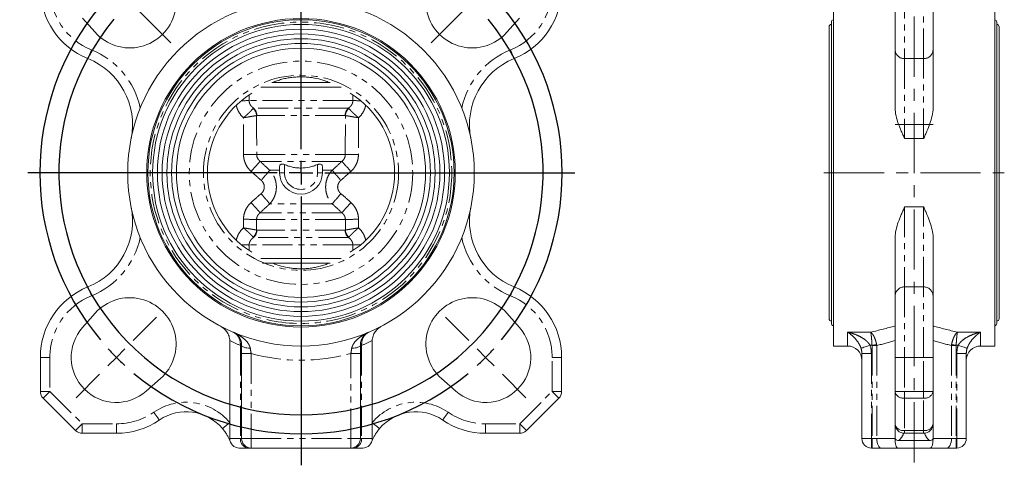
# Model space of a CAD drawing. Header units: millimetres. Extents: x -68 to 153, y 78 to 418.
# Tile 2 of 32: x -68 to 139, y 192 to 286. Entities that reach past the tile are written whole.
import ezdxf

# ---------------------------------------------------------------- set-up
doc = ezdxf.new("R2010")
doc.units = ezdxf.units.MM
doc.linetypes.add('CENTERX2', pattern=[20.32, 12.7, -2.54, 2.54, -2.54])
doc.linetypes.add('PHANTOM', pattern=[12.7, 6.35, -1.27, 1.27, -1.27, 1.27, -1.27])
doc.layers.add('FOND_DE_PLAN', color=7, linetype='Continuous')

# ---------------------------------------------------------------- blocks, each defined once
blk = doc.blocks.new('SW_CENTERMARKSYMBOL_2')
at = {"layer": 'FOND_DE_PLAN', "color": 0}
for p, q in [((38.89, -33.89), (38.89, 97.88)), ((-3.54, 3.54), (-8.49, 8.49)), ((81.32, 3.54), (86.27, 8.49)), ((-0.71, 0.71), (-5.83, 5.83)), ((78.49, 0.71), (83.62, 5.83)), ((0, 0), (-1.77, 1.77)), ((0, 0), (1.77, -1.77)), ((77.78, 0), (76.01, -1.77)), ((77.78, 0), (79.55, 1.77)), ((2.83, -2.83), (1.06, -1.06)), ((74.95, -2.83), (76.72, -1.06)), ((2.83, -2.83), (4.6, -4.6)), ((3.54, -3.54), (8.49, -8.49)), ((74.25, -3.54), (69.3, -8.49)), ((74.95, -2.83), (73.19, -4.6)), ((6.36, -6.36), (11.49, -11.49)), ((71.42, -6.36), (66.29, -11.49)), ((38.89, -38.89), (38.89, -36.39)), ((33.89, -38.89), (-18.66, -38.89)), ((38.89, -38.89), (36.39, -38.89)), ((38.89, -38.89), (38.89, -41.39)), ((38.89, -38.89), (41.39, -38.89)), ((43.89, -38.89), (96.59, -38.89)), ((38.89, -43.89), (38.89, -100.52)), ((3.54, -74.25), (8.49, -69.3)), ((74.25, -74.25), (69.3, -69.3)), ((0, -77.78), (1.77, -76.01)), ((77.78, -77.78), (76.01, -76.01)), ((0, -77.78), (-1.77, -79.55)), ((77.78, -77.78), (79.55, -79.55)), ((-3.54, -81.32), (-8.49, -86.27)), ((81.32, -81.32), (86.27, -86.27))]:
    blk.add_line(p, q, dxfattribs=at)
for radius, start, end in [(55, 50.2087, 129.7913), (51, 50.6172, 129.3828), (55, 132.3956, 135), (55, 45, 47.6044), (55, 135, 137.6044), (51, 132.1914, 135), (51, 45, 47.8086), (55, 42.3956, 45), (55, 140.2087, 219.7913), (51, 135, 137.8086), (51, 42.1914, 45), (55, 320.2087, 39.7913), (51, 140.6172, 39.3828), (55, 222.3956, 225), (55, 315, 317.6044), (55, 225, 227.6044), (55, 312.3956, 315), (55, 230.2087, 309.7913)]:
    blk.add_arc((38.89, -38.89), radius, start, end, dxfattribs=at)

msp = doc.modelspace()

# ---------------------------------------------------------------- linework, layer by layer
at = {"color": 7, "linetype": 'Continuous', "lineweight": 15}
for p, q in [((116.33, 279.93), (116.33, 292.91)), ((124.33, 292.91), (124.33, 279.93)), ((103.33, 290.52), (103.33, 217.52)), ((137.33, 290.52), (137.33, 217.52)), ((-54.81, 286.63), (-52.17, 283.63)), ((34.58, 283.63), (37.22, 286.63)), ((102.43, 284.77), (102.43, 223.27)), ((102.93, 285.77), (102.93, 222.27)), ((137.73, 285.77), (137.73, 222.27)), ((138.23, 223.27), (138.23, 284.77)), ((116.33, 267.66), (116.33, 279.93)), ((124.33, 279.93), (124.33, 267.66)), ((-0.31, 272.07), (-17.27, 272.07)), ((-14.91, 273.07), (-2.67, 273.07)), ((-13.29, 254.02), (-13.29, 255.34)), ((-4.29, 255.34), (-4.29, 254.02)), ((116.33, 228.11), (116.33, 240.38)), ((124.33, 240.38), (124.33, 228.11)), ((-17.27, 235.97), (-0.31, 235.97)), ((-2.67, 234.97), (-16.89, 234.97)), ((116.33, 215.13), (116.33, 228.11)), ((124.33, 228.11), (124.33, 215.13)), ((-52.17, 224.41), (-54.81, 221.41)), ((37.22, 221.41), (34.58, 224.41)), ((-23.79, 218.66), (-23.79, 201.4)), ((6.21, 218.66), (6.21, 201.4)), ((-21.29, 198.02), (-21.29, 215.94)), ((3.71, 215.94), (3.71, 198.02)), ((103.33, 217.52), (106.33, 217.52)), ((109.33, 198.02), (109.33, 215.94)), ((131.33, 215.94), (131.33, 198.02)), ((134.33, 217.52), (137.33, 217.52)), ((-63.68, 207.96), (-63.68, 215.13)), ((46.1, 215.13), (46.1, 207.96)), ((116.33, 207.96), (116.33, 215.13)), ((124.33, 215.13), (124.33, 207.96)), ((-41.4, 208), (-38.4, 210.65)), ((20.82, 210.65), (23.82, 208)), ((116.33, 201.13), (116.33, 207.96)), ((124.33, 207.96), (124.33, 201.13)), ((-56.27, 199.71), (-63.1, 206.54)), ((45.51, 206.54), (38.69, 199.71)), ((-23.79, 201.4), (-23.79, 198.02)), ((6.21, 201.4), (6.21, 198.02)), ((-47.68, 199.13), (-54.85, 199.13)), ((37.27, 199.13), (30.1, 199.13)), ((116.33, 201.13), (116.33, 198.02)), ((122.33, 199.13), (118.33, 199.13)), ((124.33, 201.13), (124.33, 198.02)), ((123.54, 197.63), (117.12, 197.63)), ((-19.83, 196.02), (-21.79, 196.02)), ((-19.29, 196.02), (-19.83, 196.02)), ((1.71, 196.02), (-19.29, 196.02)), ((2.24, 196.02), (1.71, 196.02)), ((4.21, 196.02), (2.24, 196.02)), ((111.47, 196.02), (111.33, 196.02)), ((113.47, 196.02), (111.47, 196.02)), ((116.87, 196.02), (113.47, 196.02)), ((123.8, 196.02), (116.87, 196.02)), ((127.2, 196.02), (123.8, 196.02)), ((129.2, 196.02), (127.2, 196.02)), ((129.33, 196.02), (129.2, 196.02))]:
    msp.add_line(p, q, dxfattribs=at)
at = {"color": 8, "linetype": 'PHANTOM', "lineweight": 0}
for p, q in [((118.33, 292.91), (118.33, 278.07)), ((122.33, 278.07), (122.33, 292.91)), ((122.33, 278.07), (118.33, 278.07)), ((118.33, 278.07), (118.33, 261.21)), ((122.33, 261.21), (122.33, 278.07)), ((-19.72, 270.38), (-19.71, 269.23)), ((2.13, 269.23), (2.14, 270.31)), ((2.13, 269.23), (-19.71, 269.23)), ((1.21, 267.67), (-18.8, 267.67)), ((0.52, 266.11), (-18.1, 266.11)), ((122.33, 261.21), (118.33, 261.21)), ((0.54, 257.85), (-18.12, 257.85)), ((-0.19, 256.43), (-17.39, 256.43)), ((-12.29, 255.75), (-12.29, 254.02)), ((-5.29, 254.02), (-5.29, 255.75)), ((-15.37, 254.56), (-13.29, 254.56)), ((-12.29, 254.02), (-13.29, 254.02)), ((-5.29, 254.02), (-4.29, 254.02)), ((-4.29, 254.56), (-2.21, 254.56)), ((-2.21, 247.48), (-15.37, 247.48)), ((118.33, 246.83), (118.33, 229.97)), ((122.33, 246.83), (118.33, 246.83)), ((122.33, 229.97), (122.33, 246.83)), ((-0.18, 245.61), (-17.4, 245.61)), ((0.55, 244.19), (-18.14, 244.19)), ((0.52, 241.93), (-18.1, 241.93)), ((-19.71, 238.81), (-19.72, 237.73)), ((2.13, 238.81), (-19.71, 238.81)), ((1.21, 240.37), (-18.8, 240.37)), ((2.14, 237.66), (2.13, 238.81)), ((118.33, 229.97), (118.33, 215.13)), ((122.33, 229.97), (118.33, 229.97)), ((122.33, 215.13), (122.33, 229.97)), ((106.33, 217.52), (106.33, 220.45)), ((106.33, 220.45), (111.2, 220.45)), ((129.47, 220.45), (134.33, 220.45)), ((134.33, 220.45), (134.33, 217.52)), ((-21.29, 217.63), (-21.56, 217.63)), ((-21.56, 217.63), (-21.56, 198.02)), ((-21.29, 215.94), (-19.29, 215.94)), ((-19.29, 215.94), (-19.29, 198.02)), ((1.71, 215.94), (3.71, 215.94)), ((1.71, 198.02), (1.71, 215.94)), ((3.98, 217.63), (3.71, 217.63)), ((3.98, 217.63), (3.98, 198.02)), ((109.33, 215.94), (111.33, 215.94)), ((111.46, 217.69), (111.04, 217.69)), ((111.33, 215.94), (111.33, 198.02)), ((112.47, 217.63), (111.47, 217.63)), ((111.47, 217.63), (111.47, 198.02)), ((112.47, 217.63), (112.47, 198.02)), ((128.2, 217.63), (128.2, 198.02)), ((129.2, 217.63), (128.2, 217.63)), ((129.62, 217.69), (129.2, 217.69)), ((129.2, 217.63), (129.2, 198.02)), ((129.33, 215.94), (131.33, 215.94)), ((129.33, 198.02), (129.33, 215.94)), ((-63.68, 215.13), (-61.68, 215.13)), ((-61.68, 215.13), (-61.68, 207.96)), ((44.1, 207.96), (44.1, 215.13)), ((46.1, 215.13), (44.1, 215.13)), ((118.33, 215.13), (116.33, 215.13)), ((118.33, 215.13), (118.33, 207.96)), ((122.33, 215.13), (118.33, 215.13)), ((122.33, 207.96), (122.33, 215.13)), ((122.33, 215.13), (124.33, 215.13)), ((-63.68, 207.96), (-61.68, 207.96)), ((-63.1, 206.54), (-61.68, 207.96)), ((-61.68, 207.96), (-54.85, 201.13)), ((37.27, 201.13), (44.1, 207.96)), ((44.1, 207.96), (46.1, 207.96)), ((44.1, 207.96), (45.51, 206.54)), ((118.33, 207.96), (116.33, 207.96)), ((118.33, 207.96), (118.33, 206.54)), ((118.33, 207.96), (122.33, 207.96)), ((122.33, 207.96), (122.33, 206.54)), ((122.33, 207.96), (124.33, 207.96)), ((122.33, 206.54), (118.33, 206.54)), ((118.33, 206.54), (118.33, 199.71)), ((122.33, 199.71), (122.33, 206.54)), ((-56.27, 199.71), (-54.85, 201.13)), ((-54.85, 199.13), (-54.85, 201.13)), ((-54.85, 201.13), (-47.68, 201.13)), ((-47.68, 199.13), (-47.68, 201.13)), ((30.1, 201.13), (37.27, 201.13)), ((30.1, 201.13), (30.1, 199.13)), ((37.27, 201.13), (38.69, 199.71)), ((37.27, 201.13), (37.27, 199.13)), ((118.33, 199.71), (122.33, 199.71)), ((118.33, 199.71), (118.33, 199.13)), ((122.33, 199.71), (122.33, 199.13)), ((-23.79, 198.02), (-21.56, 198.02)), ((-21.56, 198.02), (-21.29, 198.02)), ((-21.29, 198.02), (-19.29, 198.02)), ((-19.29, 198.02), (-19.29, 196.02)), ((-19.29, 198.02), (1.71, 198.02)), ((1.71, 196.02), (1.71, 198.02)), ((1.71, 198.02), (3.71, 198.02)), ((3.71, 198.02), (3.98, 198.02)), ((3.98, 198.02), (6.21, 198.02)), ((109.33, 198.02), (111.33, 198.02)), ((111.33, 198.02), (111.33, 196.02)), ((111.33, 198.02), (111.47, 198.02)), ((111.47, 198.02), (112.47, 198.02)), ((111.47, 198.02), (111.47, 196.02)), ((112.47, 198.02), (116.33, 198.02)), ((124.33, 198.02), (128.2, 198.02)), ((128.2, 198.02), (129.2, 198.02)), ((129.2, 198.02), (129.2, 196.02)), ((129.2, 198.02), (129.33, 198.02)), ((129.33, 198.02), (131.33, 198.02)), ((129.33, 196.02), (129.33, 198.02))]:
    msp.add_line(p, q, dxfattribs=at)
at = {"color": 8, "linetype": 'PHANTOM', "lineweight": 0, "flags": 128}
for points in [[(-53.67, 278.07), (-53.65, 278.11), (-53.61, 278.21), (-53.54, 278.39), (-53.45, 278.62), (-53.34, 278.9), (-53.21, 279.22), (-53.07, 279.57), (-52.92, 279.93)], [(35.34, 279.93), (35.48, 279.57), (35.62, 279.22), (35.75, 278.9), (35.87, 278.62), (35.96, 278.39), (36.03, 278.21), (36.07, 278.11), (36.09, 278.07)], [(-53.67, 229.97), (-53.65, 229.93), (-53.61, 229.83), (-53.54, 229.65), (-53.45, 229.42), (-53.34, 229.14), (-53.21, 228.82), (-53.07, 228.47), (-52.92, 228.11)], [(36.09, 229.97), (36.07, 229.93), (36.03, 229.83), (35.96, 229.65), (35.87, 229.42), (35.75, 229.14), (35.62, 228.82), (35.48, 228.47), (35.34, 228.11)], [(111.46, 217.69), (111.59, 217.7), (111.72, 217.72), (111.85, 217.73), (111.97, 217.74), (112.09, 217.76), (112.21, 217.77), (112.33, 217.78), (112.44, 217.8)], [(128.22, 217.8), (128.34, 217.78), (128.45, 217.77), (128.57, 217.76), (128.7, 217.74), (128.82, 217.73), (128.95, 217.72), (129.07, 217.7), (129.2, 217.69)], [(-21.29, 217.69), (-21.26, 217.57), (-21.16, 217.45), (-20.99, 217.35), (-20.77, 217.25), (-20.5, 217.17), (-20.18, 217.11), (-19.84, 217.06), (-19.48, 217.04)], [(1.9, 217.04), (2.26, 217.06), (2.6, 217.11), (2.92, 217.17), (3.19, 217.25), (3.41, 217.35), (3.57, 217.45), (3.67, 217.57), (3.71, 217.69)], [(109.16, 217.04), (109.22, 217.06), (109.35, 217.11), (109.53, 217.17), (109.77, 217.25), (110.05, 217.35), (110.36, 217.45), (110.69, 217.57), (111.04, 217.69)], [(129.62, 217.69), (129.97, 217.57), (130.31, 217.45), (130.62, 217.35), (130.9, 217.25), (131.13, 217.17), (131.32, 217.11), (131.44, 217.06), (131.51, 217.04)], [(-38.64, 201.93), (-38.66, 201.96), (-38.72, 202.06), (-38.83, 202.21), (-38.97, 202.42), (-39.14, 202.67), (-39.33, 202.95), (-39.55, 203.26), (-39.77, 203.58)], [(22.18, 203.58), (21.96, 203.26), (21.75, 202.95), (21.56, 202.67), (21.38, 202.42), (21.24, 202.21), (21.14, 202.06), (21.07, 201.96), (21.05, 201.93)], [(-25.32, 200.12), (-25.29, 200.14), (-25.21, 200.21), (-25.06, 200.33), (-24.87, 200.49), (-24.64, 200.69), (-24.38, 200.91), (-24.09, 201.15), (-23.79, 201.4)], [(6.21, 201.4), (6.51, 201.15), (6.79, 200.91), (7.06, 200.69), (7.29, 200.49), (7.48, 200.33), (7.62, 200.21), (7.71, 200.14), (7.74, 200.12)], [(112.47, 198.02), (112.49, 197.63), (112.54, 197.25), (112.64, 196.91), (112.76, 196.61), (112.91, 196.36), (113.08, 196.17), (113.27, 196.06), (113.47, 196.02)], [(128.2, 198.02), (128.18, 197.63), (128.12, 197.25), (128.03, 196.91), (127.91, 196.61), (127.75, 196.36), (127.58, 196.17), (127.39, 196.06), (127.2, 196.02)]]:
    msp.add_lwpolyline(points, dxfattribs=at)
at = {"color": 7, "linetype": 'Continuous', "lineweight": 15}
for radius in [36.5, 32.5, 32.25, 31.25, 30.25, 29.25, 28.25, 27.25, 26.25]:
    msp.add_circle((-8.79, 254.02), radius, dxfattribs=at)
at = {"color": 8, "linetype": 'PHANTOM', "lineweight": 0}
for radius in [31.75, 23.53, 20.55]:
    msp.add_circle((-8.79, 254.02), radius, dxfattribs=at)
at = {"color": 7, "linetype": 'Continuous', "lineweight": 15}
for centre, radius, start, end in [((-44.85, 290.08), 9.75, 221.4167, 48.5833), ((27.27, 290.08), 9.75, 131.4167, 318.5833), ((-47.68, 292.91), 16, 180, 248.0248), ((30.1, 292.91), 16, 291.9752, 0), ((103.43, 285.77), 0.5, 101.537, 180), ((137.23, 285.77), 0.5, 0, 78.463), ((102.93, 284.77), 0.5, 90, 180), ((137.73, 284.77), 0.5, 0, 90), ((-59.28, 264.16), 15, 348.6411, 68.0248), ((41.7, 264.16), 15, 111.9752, 191.3589), ((-8.79, 254.02), 19.7, 121.7149, 238.2851), ((-8.79, 254.02), 19.7, 301.7149, 58.2851), ((-8.79, 254.02), 4.5, 180, 0), ((-59.28, 243.88), 15, 291.9752, 11.3589), ((41.7, 243.88), 15, 168.6411, 248.0248), ((-47.68, 215.13), 16, 111.9752, 180), ((30.1, 215.13), 16, 0, 68.0248), ((-44.85, 217.96), 9.75, 311.4167, 138.5833), ((27.27, 217.96), 9.75, 41.4167, 228.5833), ((102.93, 223.27), 0.5, 180, 270), ((103.43, 222.27), 0.5, 180, 258.463), ((137.23, 222.27), 0.5, 281.537, 0), ((137.73, 223.27), 0.5, 270, 0), ((-47.68, 215.13), 9.5, 138.5833, 311.4167), ((30.1, 215.13), 9.5, 228.5833, 41.4167), ((106.33, 214.52), 3, 0, 90), ((134.33, 214.52), 3, 90, 180), ((-61.68, 207.96), 2, 180, 225), ((44.1, 207.96), 2, 315, 0), ((-32.98, 193.68), 10, 40.0228, 124.4328), ((15.4, 193.68), 10, 55.5672, 139.9772), ((-47.68, 215.13), 16, 270, 304.4328), ((30.1, 215.13), 16, 235.5672, 270), ((-54.85, 201.13), 2, 225, 270), ((37.27, 201.13), 2, 270, 315), ((118.33, 201.13), 2, 180, 270), ((122.33, 201.13), 2, 270, 0), ((-21.79, 198.02), 2, 180, 270), ((-19.29, 198.02), 2, 180, 270), ((1.71, 198.02), 2, 270, 0), ((4.21, 198.02), 2, 270, 0), ((111.33, 198.02), 2, 180, 270), ((129.33, 198.02), 2, 270, 0)]:
    msp.add_arc(centre, radius, start, end, dxfattribs=at)
at = {"color": 8, "linetype": 'PHANTOM', "lineweight": 0}
for centre, radius, start, end in [((-47.68, 292.91), 14, 180, 248.0248), ((30.1, 292.91), 14, 291.9752, 0), ((-59.28, 264.16), 17, 11.8748, 68.0248), ((41.7, 264.16), 17, 111.9752, 168.1252), ((118.26, 280), 1.93, 182.2403, 272.0773), ((122.4, 280), 1.93, 267.9227, 357.7597), ((-21.8, 326.52), 57.32, 270.4416, 272.0816), ((-20.3, 265.94), 2.16, 4.1241, 49.1718), ((-20.16, 266.12), 2.06, 359.5378, 48.6431), ((2.57, 266.12), 2.06, 131.3569, 180.4622), ((2.72, 265.94), 2.16, 130.8282, 175.8759), ((4.21, 326.52), 57.32, 267.9184, 269.5584), ((-21.06, 628.24), 370.4, 270.0261, 270.4535), ((3.47, 628.24), 370.4, 269.5465, 269.9739), ((-137.75, 362.61), 160.49, 317.5645, 318.5828), ((120.16, 362.61), 160.49, 221.4172, 222.4355), ((-215.78, 425.62), 263.5, 318.9097, 319.5176), ((-8.79, 254.02), 3.5, 180, 360), ((198.2, 425.62), 263.5, 220.4824, 221.0903), ((-131.64, 149.82), 151.84, 40.0308, 41.091), ((114.06, 149.82), 151.84, 138.909, 139.9692), ((-98.1, 175.6), 106.83, 40.9394, 42.477), ((80.52, 175.6), 106.83, 137.523, 139.0606), ((-21.06, 100.6), 143.62, 88.8332, 89.9371), ((3.48, 100.6), 143.62, 90.0629, 91.1668), ((-20.3, 242.1), 2.16, 310.8282, 355.8759), ((-20.16, 241.91), 2.06, 311.3569, 0.4622), ((2.57, 241.91), 2.06, 179.5378, 228.6431), ((2.72, 242.1), 2.16, 184.1241, 229.1718), ((-59.28, 243.88), 17, 291.9752, 348.1252), ((-21.8, 181.52), 57.32, 87.9184, 89.5584), ((4.21, 181.52), 57.32, 90.4416, 92.0816), ((41.7, 243.88), 17, 191.8748, 248.0248), ((-47.68, 215.13), 14, 111.9752, 180), ((30.1, 215.13), 14, 0, 68.0248), ((118.26, 228.04), 1.93, 87.9227, 177.7597), ((122.4, 228.04), 1.93, 2.2403, 92.0773), ((-6.19, 254.02), 39.5, 243.5433, 247.1069), ((-21.54, 217.46), 0.338, 42.4115, 91.5854), ((3.96, 217.46), 0.338, 88.4146, 137.5885), ((-11.39, 254.02), 39.5, 292.8931, 296.4567), ((-8.79, 254.02), 39.5, 254.5842, 285.4158), ((118.08, 208.31), 1.79, 191.4219, 278.0493), ((122.58, 208.31), 1.79, 261.9507, 348.5781), ((-32.98, 193.68), 12, 40.0228, 124.4328), ((15.4, 193.68), 12, 55.5672, 139.9772), ((-47.68, 215.13), 14, 270, 304.4328), ((30.1, 215.13), 14, 235.5672, 270), ((118.08, 201.48), 1.79, 191.4219, 278.0493), ((122.58, 201.48), 1.79, 261.9507, 348.5781), ((-19.68, 197.89), 1.88, 176.1887, 265.5982), ((2.1, 197.89), 1.88, 274.4018, 3.8113)]:
    msp.add_arc(centre, radius, start, end, dxfattribs=at)
for centre, ratio, start_param, end_param in [((84.35, 254.02), 0.533501, 5.115634, 5.198788), ((156.31, 254.02), 0.533501, 4.22599, 4.309144), ((85.85, 254.02), 0.57735, 5.111949, 5.174145), ((154.81, 254.02), 0.57735, 4.250633, 4.312829)]:
    msp.add_ellipse(centre, major_axis=(68.42, 0), ratio=ratio, start_param=start_param, end_param=end_param, dxfattribs=at)
at = {"color": 7, "linetype": 'Continuous', "lineweight": 15}
for centre, start_param, end_param in [((116.87, 198.02), 1.570796, 3.141593), ((123.8, 198.02), 3.141593, 4.712389)]:
    msp.add_ellipse(centre, major_axis=(0, 2), ratio=0.267949, start_param=start_param, end_param=end_param, dxfattribs=at)
for points, knots in [([(-14.67, 273.07), (-14.56, 273.12), (-14.19, 273.29), (-13.37, 273.57), (-12.34, 273.85), (-11.26, 274.06), (-10.18, 274.19), (-9.05, 274.25), (-7.95, 274.23), (-6.92, 274.14), (-5.61, 273.94), (-4.28, 273.6), (-3.3, 273.26), (-2.95, 273.09), (-2.89, 273.07)], [0, 0, 0, 0, 0.043726, 0.142663, 0.241485, 0.321421, 0.401285, 0.481634, 0.561971, 0.634392, 0.706857, 0.860906, 0.978965, 1, 1, 1, 1]), ([(116.33, 267.66), (116.33, 267.11), (116.41, 266.56), (116.66, 265.47), (116.82, 264.93), (117.2, 263.86), (117.41, 263.33), (117.75, 262.53), (117.87, 262.27), (118.1, 261.74), (118.22, 261.47), (118.33, 261.21)], [0, 0, 0, 0, 0.25, 0.25, 0.5, 0.5, 0.75, 0.75, 0.875, 0.875, 1, 1, 1, 1]), ([(124.33, 267.66), (124.33, 267.11), (124.25, 266.56), (124.01, 265.47), (123.84, 264.93), (123.47, 263.86), (123.25, 263.33), (122.92, 262.53), (122.8, 262.27), (122.57, 261.74), (122.45, 261.47), (122.33, 261.21)], [0, 0, 0, 0, 0.25, 0.25, 0.5, 0.5, 0.75, 0.75, 0.875, 0.875, 1, 1, 1, 1]), ([(-13.29, 255.34), (-13.29, 255.43), (-13.27, 255.52), (-13.19, 255.67), (-13.13, 255.74), (-12.99, 255.81), (-12.94, 255.82), (-12.83, 255.84), (-12.76, 255.85), (-12.57, 255.84), (-12.43, 255.81), (-12.29, 255.75)], [0, 0, 0, 0, 0.25, 0.25, 0.5, 0.5, 0.625, 0.625, 0.75, 0.75, 1, 1, 1, 1]), ([(-12.29, 255.75), (-12.01, 255.64), (-11.73, 255.54), (-11.16, 255.36), (-10.87, 255.28), (-10.29, 255.15), (-9.99, 255.1), (-9.4, 255.04), (-9.09, 255.02), (-8.19, 255.02), (-7.59, 255.09), (-6.72, 255.28), (-6.43, 255.36), (-5.85, 255.54), (-5.57, 255.64), (-5.29, 255.75)], [0, 0, 0, 0, 0.125, 0.125, 0.25, 0.25, 0.375, 0.375, 0.5, 0.5, 0.75, 0.75, 0.875, 0.875, 1, 1, 1, 1]), ([(-5.29, 255.75), (-5.22, 255.78), (-5.16, 255.8), (-5.02, 255.83), (-4.95, 255.84), (-4.76, 255.85), (-4.64, 255.83), (-4.46, 255.74), (-4.39, 255.67), (-4.31, 255.52), (-4.29, 255.43), (-4.29, 255.34)], [0, 0, 0, 0, 0.125, 0.125, 0.25, 0.25, 0.5, 0.5, 0.75, 0.75, 1, 1, 1, 1]), ([(116.33, 240.38), (116.33, 240.93), (116.41, 241.48), (116.66, 242.56), (116.82, 243.11), (117.2, 244.18), (117.41, 244.71), (117.75, 245.51), (117.87, 245.77), (118.1, 246.3), (118.22, 246.57), (118.33, 246.83)], [0, 0, 0, 0, 0.25, 0.25, 0.5, 0.5, 0.75, 0.75, 0.875, 0.875, 1, 1, 1, 1]), ([(124.33, 240.38), (124.33, 240.93), (124.25, 241.48), (124.01, 242.56), (123.84, 243.11), (123.47, 244.18), (123.25, 244.71), (122.92, 245.51), (122.8, 245.77), (122.57, 246.3), (122.45, 246.57), (122.33, 246.83)], [0, 0, 0, 0, 0.25, 0.25, 0.5, 0.5, 0.75, 0.75, 0.875, 0.875, 1, 1, 1, 1]), ([(-2.91, 234.97), (-3.02, 234.92), (-3.39, 234.75), (-4.21, 234.47), (-5.24, 234.19), (-6.33, 233.98), (-7.4, 233.84), (-8.53, 233.79), (-9.63, 233.81), (-10.67, 233.9), (-11.97, 234.1), (-13.3, 234.44), (-14.28, 234.78), (-14.63, 234.94), (-14.69, 234.97)], [0, 0, 0, 0, 0.043726, 0.142663, 0.241485, 0.321421, 0.401285, 0.481634, 0.561971, 0.634392, 0.706857, 0.860906, 0.978965, 1, 1, 1, 1]), ([(-23.79, 218.66), (-23.79, 218.98), (-23.85, 219.3), (-24.06, 219.92), (-24.21, 220.21), (-24.77, 221.01), (-25.27, 221.45), (-25.85, 221.75)], [0, 0, 0, 0, 0.25, 0.25, 0.5, 0.5, 1, 1, 1, 1]), ([(-21.29, 217.69), (-21.29, 217.91), (-21.31, 218.1), (-21.39, 218.46), (-21.44, 218.63), (-21.61, 219.08), (-21.76, 219.33), (-22.1, 219.75), (-22.28, 219.93), (-22.58, 220.16), (-22.68, 220.22), (-22.89, 220.35), (-23, 220.4), (-23.11, 220.45)], [0, 0, 0, 0, 0.125, 0.125, 0.25, 0.25, 0.5, 0.5, 0.75, 0.75, 0.875, 0.875, 1, 1, 1, 1]), ([(3.71, 217.69), (3.71, 217.91), (3.73, 218.1), (3.8, 218.46), (3.85, 218.63), (4.03, 219.08), (4.18, 219.33), (4.52, 219.75), (4.7, 219.93), (5, 220.16), (5.1, 220.22), (5.31, 220.35), (5.42, 220.4), (5.53, 220.45)], [0, 0, 0, 0, 0.125, 0.125, 0.25, 0.25, 0.5, 0.5, 0.75, 0.75, 0.875, 0.875, 1, 1, 1, 1]), ([(8.27, 221.75), (7.98, 221.6), (7.71, 221.42), (7.22, 220.99), (7, 220.75), (6.63, 220.22), (6.48, 219.93), (6.27, 219.31), (6.21, 218.99), (6.21, 218.66)], [0, 0, 0, 0, 0.25, 0.25, 0.5, 0.5, 0.75, 0.75, 1, 1, 1, 1]), ([(-23.79, 197.63), (-23.83, 197.71), (-23.87, 197.81), (-23.96, 198), (-24.01, 198.1), (-24.16, 198.4), (-24.28, 198.62), (-24.54, 199.05), (-24.68, 199.27), (-24.98, 199.69), (-25.15, 199.91), (-25.32, 200.12)], [0, 0, 0, 0, 0.125, 0.125, 0.25, 0.25, 0.5, 0.5, 0.75, 0.75, 1, 1, 1, 1]), ([(7.74, 200.12), (7.56, 199.91), (7.4, 199.69), (7.09, 199.26), (6.95, 199.05), (6.69, 198.61), (6.58, 198.4), (6.37, 198), (6.28, 197.8), (6.21, 197.63)], [0, 0, 0, 0, 0.25, 0.25, 0.5, 0.5, 0.75, 0.75, 1, 1, 1, 1]), ([(-23.79, 197.63), (-23.79, 197.63), (-23.79, 197.65), (-23.79, 197.74), (-23.79, 197.78), (-23.79, 197.85), (-23.79, 197.88), (-23.79, 197.94), (-23.79, 197.98), (-23.79, 198.02)], [0, 0, 0, 0, 0.5, 0.5, 0.75, 0.75, 0.875, 0.875, 1, 1, 1, 1]), ([(6.21, 197.63), (6.21, 197.63), (6.21, 197.65), (6.21, 197.74), (6.21, 197.78), (6.21, 197.85), (6.21, 197.88), (6.21, 197.94), (6.21, 197.98), (6.21, 198.02)], [0, 0, 0, 0, 0.5, 0.5, 0.75, 0.75, 0.875, 0.875, 1, 1, 1, 1]), ([(117.12, 197.63), (116.97, 197.63), (116.81, 197.65), (116.59, 197.74), (116.52, 197.78), (116.43, 197.85), (116.4, 197.88), (116.36, 197.94), (116.34, 197.98), (116.33, 198.02)], [0, 0, 0, 0, 0.5, 0.5, 0.75, 0.75, 0.875, 0.875, 1, 1, 1, 1]), ([(123.54, 197.63), (123.7, 197.63), (123.86, 197.65), (124.08, 197.74), (124.14, 197.78), (124.23, 197.85), (124.26, 197.88), (124.31, 197.94), (124.33, 197.98), (124.33, 198.02)], [0, 0, 0, 0, 0.5, 0.5, 0.75, 0.75, 0.875, 0.875, 1, 1, 1, 1])]:
    msp.add_open_spline(points, degree=3, knots=knots, dxfattribs=at)
at = {"color": 8, "linetype": 'PHANTOM', "lineweight": 0}
for points, knots in [([(-20.91, 265.62), (-21.3, 265.97), (-21.63, 266.38), (-22.01, 267.05), (-22.12, 267.28), (-22.3, 267.77), (-22.38, 268.01), (-22.43, 268.27)], [0, 0, 0, 0, 0.5, 0.5, 0.75, 0.75, 1, 1, 1, 1]), ([(-18.89, 267.57), (-18.96, 267.49), (-19.06, 267.37), (-19.25, 267.17), (-19.32, 267.09), (-19.47, 266.93), (-19.56, 266.85), (-19.73, 266.67), (-19.83, 266.58), (-20.03, 266.4), (-20.13, 266.3), (-20.34, 266.11), (-20.45, 266.01), (-20.68, 265.82), (-20.8, 265.72), (-20.91, 265.62)], [0, 0, 0, 0, 0.25, 0.25, 0.375, 0.375, 0.5, 0.5, 0.625, 0.625, 0.75, 0.75, 0.875, 0.875, 1, 1, 1, 1]), ([(-19.71, 269.23), (-19.71, 269.07), (-19.69, 268.91), (-19.6, 268.61), (-19.53, 268.46), (-19.37, 268.19), (-19.27, 268.07), (-19.05, 267.85), (-18.93, 267.75), (-18.8, 267.67)], [0, 0, 0, 0, 0.25, 0.25, 0.5, 0.5, 0.75, 0.75, 1, 1, 1, 1]), ([(1.21, 267.67), (1.34, 267.75), (1.47, 267.85), (1.69, 268.07), (1.79, 268.19), (1.95, 268.46), (2.02, 268.61), (2.11, 268.91), (2.13, 269.07), (2.13, 269.23)], [0, 0, 0, 0, 0.25, 0.25, 0.5, 0.5, 0.75, 0.75, 1, 1, 1, 1]), ([(1.3, 267.57), (1.37, 267.49), (1.47, 267.37), (1.67, 267.17), (1.74, 267.09), (1.89, 266.93), (1.97, 266.85), (2.15, 266.67), (2.25, 266.58), (2.44, 266.4), (2.55, 266.3), (2.76, 266.11), (2.87, 266.01), (3.1, 265.82), (3.21, 265.72), (3.33, 265.62)], [0, 0, 0, 0, 0.25, 0.25, 0.375, 0.375, 0.5, 0.5, 0.625, 0.625, 0.75, 0.75, 0.875, 0.875, 1, 1, 1, 1]), ([(4.84, 268.27), (4.79, 268.01), (4.72, 267.77), (4.54, 267.28), (4.43, 267.05), (4.04, 266.38), (3.71, 265.97), (3.33, 265.62)], [0, 0, 0, 0, 0.25, 0.25, 0.5, 0.5, 1, 1, 1, 1]), ([(-18.14, 266.09), (-18.25, 266.07), (-18.4, 266.04), (-18.67, 265.99), (-18.78, 265.97), (-18.99, 265.94), (-19.11, 265.92), (-19.35, 265.87), (-19.48, 265.85), (-19.75, 265.81), (-19.89, 265.78), (-20.17, 265.74), (-20.32, 265.72), (-20.61, 265.67), (-20.76, 265.65), (-20.91, 265.62)], [0, 0, 0, 0, 0.25, 0.25, 0.375, 0.375, 0.5, 0.5, 0.625, 0.625, 0.75, 0.75, 0.875, 0.875, 1, 1, 1, 1]), ([(0.56, 266.09), (0.67, 266.07), (0.82, 266.04), (1.09, 265.99), (1.19, 265.97), (1.41, 265.94), (1.53, 265.92), (1.77, 265.87), (1.9, 265.85), (2.17, 265.81), (2.3, 265.78), (2.59, 265.74), (2.73, 265.72), (3.03, 265.67), (3.18, 265.65), (3.33, 265.62)], [0, 0, 0, 0, 0.25, 0.25, 0.375, 0.375, 0.5, 0.5, 0.625, 0.625, 0.75, 0.75, 0.875, 0.875, 1, 1, 1, 1]), ([(-19.3, 254.31), (-19.54, 254.54), (-19.77, 254.78), (-20.16, 255.31), (-20.33, 255.6), (-20.6, 256.21), (-20.71, 256.52), (-20.85, 257.17), (-20.89, 257.5), (-20.89, 257.84)], [0, 0, 0, 0, 0.25, 0.25, 0.5, 0.5, 0.75, 0.75, 1, 1, 1, 1]), ([(-18.12, 257.85), (-18.12, 257.71), (-18.1, 257.57), (-18.04, 257.3), (-17.98, 257.17), (-17.85, 256.93), (-17.77, 256.81), (-17.6, 256.61), (-17.5, 256.52), (-17.39, 256.43)], [0, 0, 0, 0, 0.25, 0.25, 0.5, 0.5, 0.75, 0.75, 1, 1, 1, 1]), ([(-0.19, 256.43), (0.02, 256.6), (0.21, 256.81), (0.4, 257.17), (0.45, 257.3), (0.52, 257.57), (0.54, 257.71), (0.54, 257.85)], [0, 0, 0, 0, 0.5, 0.5, 0.75, 0.75, 1, 1, 1, 1]), ([(3.3, 257.84), (3.3, 257.5), (3.27, 257.17), (3.13, 256.53), (3.02, 256.21), (2.75, 255.61), (2.58, 255.32), (2.19, 254.79), (1.96, 254.54), (1.71, 254.31)], [0, 0, 0, 0, 0.25, 0.25, 0.5, 0.5, 0.75, 0.75, 1, 1, 1, 1]), ([(-15.37, 247.48), (-15.15, 247.72), (-14.95, 247.97), (-14.61, 248.51), (-14.46, 248.8), (-14.22, 249.4), (-14.13, 249.72), (-14.01, 250.36), (-13.98, 250.69), (-13.98, 251.34), (-14.01, 251.67), (-14.13, 252.32), (-14.22, 252.63), (-14.45, 253.24), (-14.6, 253.53), (-14.95, 254.07), (-15.15, 254.32), (-15.37, 254.56)], [0, 0, 0, 0, 0.125, 0.125, 0.25, 0.25, 0.375, 0.375, 0.5, 0.5, 0.625, 0.625, 0.75, 0.75, 0.875, 0.875, 1, 1, 1, 1]), ([(-2.21, 254.56), (-2.44, 254.32), (-2.63, 254.07), (-2.98, 253.53), (-3.13, 253.24), (-3.36, 252.64), (-3.45, 252.32), (-3.57, 251.68), (-3.6, 251.35), (-3.6, 250.7), (-3.57, 250.37), (-3.45, 249.72), (-3.36, 249.41), (-3.13, 248.8), (-2.98, 248.51), (-2.63, 247.97), (-2.43, 247.72), (-2.21, 247.48)], [0, 0, 0, 0, 0.125, 0.125, 0.25, 0.25, 0.375, 0.375, 0.5, 0.5, 0.625, 0.625, 0.75, 0.75, 0.875, 0.875, 1, 1, 1, 1]), ([(-17.19, 252.44), (-17.09, 252.35), (-17, 252.25), (-16.83, 252.04), (-16.76, 251.93), (-16.64, 251.68), (-16.59, 251.56), (-16.53, 251.29), (-16.52, 251.16), (-16.52, 250.89), (-16.53, 250.76), (-16.6, 250.5), (-16.64, 250.37), (-16.76, 250.13), (-16.84, 250.01), (-17, 249.8), (-17.1, 249.71), (-17.2, 249.62)], [0, 0, 0, 0, 0.125, 0.125, 0.25, 0.25, 0.375, 0.375, 0.5, 0.5, 0.625, 0.625, 0.75, 0.75, 0.875, 0.875, 1, 1, 1, 1]), ([(-0.38, 249.62), (-0.49, 249.71), (-0.58, 249.81), (-0.75, 250.02), (-0.82, 250.13), (-0.94, 250.37), (-0.99, 250.5), (-1.05, 250.76), (-1.07, 250.9), (-1.07, 251.16), (-1.05, 251.3), (-0.99, 251.56), (-0.94, 251.69), (-0.82, 251.93), (-0.75, 252.04), (-0.58, 252.25), (-0.49, 252.35), (-0.39, 252.44)], [0, 0, 0, 0, 0.125, 0.125, 0.25, 0.25, 0.375, 0.375, 0.5, 0.5, 0.625, 0.625, 0.75, 0.75, 0.875, 0.875, 1, 1, 1, 1]), ([(-20.9, 244.22), (-20.9, 244.56), (-20.86, 244.88), (-20.72, 245.53), (-20.62, 245.85), (-20.34, 246.45), (-20.17, 246.74), (-19.78, 247.27), (-19.55, 247.52), (-19.31, 247.75)], [0, 0, 0, 0, 0.25, 0.25, 0.5, 0.5, 0.75, 0.75, 1, 1, 1, 1]), ([(1.72, 247.75), (1.97, 247.52), (2.19, 247.28), (2.58, 246.74), (2.76, 246.45), (3.03, 245.85), (3.14, 245.54), (3.28, 244.89), (3.32, 244.56), (3.32, 244.22)], [0, 0, 0, 0, 0.25, 0.25, 0.5, 0.5, 0.75, 0.75, 1, 1, 1, 1]), ([(-17.4, 245.61), (-17.61, 245.44), (-17.8, 245.23), (-17.99, 244.87), (-18.05, 244.74), (-18.12, 244.47), (-18.14, 244.33), (-18.14, 244.19)], [0, 0, 0, 0, 0.5, 0.5, 0.75, 0.75, 1, 1, 1, 1]), ([(0.55, 244.19), (0.55, 244.33), (0.53, 244.47), (0.46, 244.74), (0.41, 244.87), (0.28, 245.11), (0.2, 245.23), (0.02, 245.43), (-0.08, 245.52), (-0.18, 245.61)], [0, 0, 0, 0, 0.25, 0.25, 0.5, 0.5, 0.75, 0.75, 1, 1, 1, 1]), ([(-22.43, 239.77), (-22.38, 240.02), (-22.3, 240.27), (-22.12, 240.76), (-22.01, 240.99), (-21.63, 241.66), (-21.3, 242.07), (-20.91, 242.41)], [0, 0, 0, 0, 0.25, 0.25, 0.5, 0.5, 1, 1, 1, 1]), ([(-18.89, 240.47), (-18.96, 240.55), (-19.06, 240.67), (-19.25, 240.87), (-19.32, 240.95), (-19.47, 241.11), (-19.56, 241.19), (-19.73, 241.37), (-19.83, 241.46), (-20.03, 241.64), (-20.13, 241.74), (-20.34, 241.93), (-20.45, 242.03), (-20.68, 242.22), (-20.8, 242.32), (-20.91, 242.41)], [0, 0, 0, 0, 0.25, 0.25, 0.375, 0.375, 0.5, 0.5, 0.625, 0.625, 0.75, 0.75, 0.875, 0.875, 1, 1, 1, 1]), ([(-18.14, 241.95), (-18.25, 241.97), (-18.4, 242), (-18.67, 242.05), (-18.78, 242.07), (-18.99, 242.1), (-19.11, 242.12), (-19.35, 242.17), (-19.48, 242.19), (-19.75, 242.23), (-19.89, 242.25), (-20.17, 242.3), (-20.32, 242.32), (-20.61, 242.37), (-20.76, 242.39), (-20.91, 242.41)], [0, 0, 0, 0, 0.25, 0.25, 0.375, 0.375, 0.5, 0.5, 0.625, 0.625, 0.75, 0.75, 0.875, 0.875, 1, 1, 1, 1]), ([(0.56, 241.95), (0.67, 241.97), (0.82, 242), (1.09, 242.05), (1.19, 242.07), (1.41, 242.1), (1.53, 242.12), (1.77, 242.17), (1.9, 242.19), (2.17, 242.23), (2.3, 242.25), (2.59, 242.3), (2.73, 242.32), (3.03, 242.37), (3.18, 242.39), (3.33, 242.41)], [0, 0, 0, 0, 0.25, 0.25, 0.375, 0.375, 0.5, 0.5, 0.625, 0.625, 0.75, 0.75, 0.875, 0.875, 1, 1, 1, 1]), ([(1.3, 240.47), (1.37, 240.55), (1.47, 240.67), (1.67, 240.87), (1.74, 240.95), (1.89, 241.11), (1.97, 241.19), (2.15, 241.37), (2.25, 241.46), (2.44, 241.64), (2.55, 241.74), (2.76, 241.93), (2.87, 242.03), (3.1, 242.22), (3.21, 242.32), (3.33, 242.41)], [0, 0, 0, 0, 0.25, 0.25, 0.375, 0.375, 0.5, 0.5, 0.625, 0.625, 0.75, 0.75, 0.875, 0.875, 1, 1, 1, 1]), ([(3.33, 242.41), (3.71, 242.07), (4.04, 241.66), (4.43, 240.99), (4.54, 240.76), (4.72, 240.27), (4.79, 240.02), (4.84, 239.77)], [0, 0, 0, 0, 0.5, 0.5, 0.75, 0.75, 1, 1, 1, 1]), ([(-18.8, 240.37), (-18.93, 240.29), (-19.05, 240.19), (-19.27, 239.97), (-19.37, 239.85), (-19.53, 239.58), (-19.6, 239.43), (-19.69, 239.13), (-19.71, 238.97), (-19.71, 238.81)], [0, 0, 0, 0, 0.25, 0.25, 0.5, 0.5, 0.75, 0.75, 1, 1, 1, 1]), ([(2.13, 238.81), (2.13, 238.97), (2.11, 239.13), (2.02, 239.43), (1.95, 239.58), (1.79, 239.85), (1.69, 239.97), (1.47, 240.19), (1.34, 240.29), (1.21, 240.37)], [0, 0, 0, 0, 0.25, 0.25, 0.5, 0.5, 0.75, 0.75, 1, 1, 1, 1]), ([(-19.48, 217.04), (-19.52, 217.28), (-19.6, 217.49), (-19.79, 217.89), (-19.91, 218.08), (-20.31, 218.6), (-20.61, 218.9), (-21.28, 219.44), (-21.62, 219.67), (-22.17, 219.99), (-22.35, 220.09), (-22.73, 220.28), (-22.92, 220.37), (-23.11, 220.45)], [0, 0, 0, 0, 0.125, 0.125, 0.25, 0.25, 0.5, 0.5, 0.75, 0.75, 0.875, 0.875, 1, 1, 1, 1]), ([(-22.69, 220.21), (-22.47, 220.02), (-22.02, 219.64), (-21.61, 218.78), (-21.57, 218.13), (-21.55, 217.8)], [0, 0, 0, 0, 0.32524, 0.660485, 1, 1, 1, 1]), ([(1.9, 217.04), (1.94, 217.28), (2.01, 217.49), (2.21, 217.89), (2.33, 218.08), (2.72, 218.6), (3.03, 218.9), (3.69, 219.44), (4.04, 219.67), (4.59, 219.99), (4.77, 220.09), (5.15, 220.28), (5.34, 220.37), (5.53, 220.45)], [0, 0, 0, 0, 0.125, 0.125, 0.25, 0.25, 0.5, 0.5, 0.75, 0.75, 0.875, 0.875, 1, 1, 1, 1]), ([(3.97, 217.8), (3.99, 218.12), (4.02, 218.77), (4.43, 219.62), (4.87, 220.01), (5.09, 220.2)], [0, 0, 0, 0, 0.337005, 0.671173, 1, 1, 1, 1]), ([(109.16, 217.04), (109.08, 217.28), (108.99, 217.49), (108.79, 217.89), (108.68, 218.08), (108.34, 218.6), (108.1, 218.9), (107.6, 219.44), (107.35, 219.67), (106.97, 219.99), (106.84, 220.09), (106.59, 220.28), (106.46, 220.37), (106.33, 220.45)], [0, 0, 0, 0, 0.125, 0.125, 0.25, 0.25, 0.5, 0.5, 0.75, 0.75, 0.875, 0.875, 1, 1, 1, 1]), ([(111.04, 217.69), (110.92, 217.91), (110.77, 218.1), (110.44, 218.46), (110.26, 218.63), (109.7, 219.08), (109.3, 219.33), (108.47, 219.75), (108.05, 219.93), (107.41, 220.16), (107.2, 220.22), (106.77, 220.35), (106.55, 220.4), (106.33, 220.45)], [0, 0, 0, 0, 0.125, 0.125, 0.25, 0.25, 0.5, 0.5, 0.75, 0.75, 0.875, 0.875, 1, 1, 1, 1]), ([(112.44, 217.8), (112.39, 218.09), (112.32, 218.37), (112.2, 218.78), (112.15, 218.91), (112.05, 219.17), (112, 219.29), (111.89, 219.52), (111.83, 219.64), (111.71, 219.84), (111.65, 219.94), (111.53, 220.11), (111.46, 220.19), (111.33, 220.33), (111.26, 220.4), (111.2, 220.45)], [0, 0, 0, 0, 0.25, 0.25, 0.375, 0.375, 0.5, 0.5, 0.625, 0.625, 0.75, 0.75, 0.875, 0.875, 1, 1, 1, 1]), ([(111.46, 217.69), (111.45, 217.98), (111.44, 218.27), (111.41, 218.69), (111.4, 218.83), (111.38, 219.09), (111.37, 219.22), (111.35, 219.46), (111.33, 219.58), (111.31, 219.8), (111.3, 219.9), (111.27, 220.08), (111.26, 220.17), (111.23, 220.32), (111.21, 220.39), (111.2, 220.45)], [0, 0, 0, 0, 0.25, 0.25, 0.375, 0.375, 0.5, 0.5, 0.625, 0.625, 0.75, 0.75, 0.875, 0.875, 1, 1, 1, 1]), ([(128.22, 217.8), (128.28, 218.09), (128.34, 218.37), (128.47, 218.78), (128.52, 218.91), (128.61, 219.17), (128.67, 219.29), (128.78, 219.52), (128.83, 219.64), (128.95, 219.84), (129.01, 219.94), (129.14, 220.11), (129.2, 220.19), (129.33, 220.33), (129.4, 220.4), (129.47, 220.45)], [0, 0, 0, 0, 0.25, 0.25, 0.375, 0.375, 0.5, 0.5, 0.625, 0.625, 0.75, 0.75, 0.875, 0.875, 1, 1, 1, 1]), ([(129.2, 217.69), (129.21, 217.98), (129.23, 218.27), (129.26, 218.69), (129.26, 218.83), (129.29, 219.09), (129.3, 219.22), (129.32, 219.46), (129.33, 219.58), (129.36, 219.8), (129.37, 219.9), (129.4, 220.08), (129.41, 220.17), (129.44, 220.32), (129.45, 220.39), (129.47, 220.45)], [0, 0, 0, 0, 0.25, 0.25, 0.375, 0.375, 0.5, 0.5, 0.625, 0.625, 0.75, 0.75, 0.875, 0.875, 1, 1, 1, 1]), ([(129.62, 217.69), (129.75, 217.91), (129.9, 218.1), (130.23, 218.46), (130.41, 218.63), (130.97, 219.08), (131.37, 219.33), (132.2, 219.75), (132.62, 219.93), (133.26, 220.16), (133.47, 220.22), (133.9, 220.35), (134.12, 220.4), (134.33, 220.45)], [0, 0, 0, 0, 0.125, 0.125, 0.25, 0.25, 0.5, 0.5, 0.75, 0.75, 0.875, 0.875, 1, 1, 1, 1]), ([(131.51, 217.04), (131.58, 217.28), (131.68, 217.49), (131.88, 217.89), (131.99, 218.08), (132.33, 218.6), (132.57, 218.9), (133.07, 219.44), (133.32, 219.67), (133.7, 219.99), (133.82, 220.09), (134.08, 220.28), (134.21, 220.37), (134.33, 220.45)], [0, 0, 0, 0, 0.125, 0.125, 0.25, 0.25, 0.5, 0.5, 0.75, 0.75, 0.875, 0.875, 1, 1, 1, 1]), ([(118.11, 199.17), (118.09, 199.09), (118, 198.69), (117.66, 198.19), (117.3, 197.78), (117.17, 197.67), (117.12, 197.63)], [0, 0, 0, 0, 0.150547, 0.737789, 0.911674, 1, 1, 1, 1]), ([(123.54, 197.63), (123.5, 197.67), (123.14, 197.98), (122.85, 198.44), (122.61, 198.94), (122.56, 199.09), (122.53, 199.17)], [0, 0, 0, 0, 0.088533, 0.723451, 0.850382, 1, 1, 1, 1])]:
    msp.add_open_spline(points, degree=3, knots=knots, dxfattribs=at)
for points in [[(-18.89, 267.57), (-18.85, 267.61), (-18.82, 267.65), (-18.8, 267.67)], [(1.21, 267.67), (1.24, 267.65), (1.27, 267.61), (1.3, 267.57)], [(-20.89, 257.84), (-20.89, 260.43), (-20.9, 263.03), (-20.91, 265.62)], [(-18.1, 266.11), (-18.11, 266.11), (-18.13, 266.1), (-18.14, 266.09)], [(-18.14, 266.09), (-18.13, 263.35), (-18.13, 260.6), (-18.12, 257.85)], [(0.56, 266.09), (0.55, 266.1), (0.53, 266.11), (0.52, 266.11)], [(0.54, 257.85), (0.54, 260.6), (0.55, 263.35), (0.56, 266.09)], [(3.33, 265.62), (3.32, 263.03), (3.31, 260.43), (3.3, 257.84)], [(-17.39, 256.43), (-16.72, 255.8), (-16.05, 255.18), (-15.37, 254.56)], [(-2.21, 254.56), (-1.54, 255.18), (-0.86, 255.8), (-0.19, 256.43)], [(-17.19, 252.44), (-17.9, 253.05), (-18.6, 253.68), (-19.3, 254.31)], [(1.71, 254.31), (1.02, 253.68), (0.32, 253.05), (-0.39, 252.44)], [(-19.31, 247.75), (-18.61, 248.38), (-17.91, 249), (-17.2, 249.62)], [(-0.38, 249.62), (0.33, 249), (1.03, 248.38), (1.72, 247.75)], [(-15.37, 247.48), (-16.05, 246.86), (-16.73, 246.24), (-17.4, 245.61)], [(-0.18, 245.61), (-0.86, 246.24), (-1.53, 246.86), (-2.21, 247.48)], [(-20.91, 242.41), (-20.91, 243.02), (-20.91, 243.62), (-20.9, 244.22)], [(-18.14, 244.19), (-18.14, 243.44), (-18.14, 242.69), (-18.14, 241.95)], [(0.56, 241.95), (0.56, 242.69), (0.56, 243.44), (0.55, 244.19)], [(3.32, 244.22), (3.32, 243.62), (3.33, 243.02), (3.33, 242.41)], [(-18.14, 241.95), (-18.13, 241.94), (-18.11, 241.93), (-18.1, 241.93)], [(0.52, 241.93), (0.53, 241.93), (0.55, 241.94), (0.56, 241.95)], [(-18.8, 240.37), (-18.82, 240.39), (-18.85, 240.43), (-18.89, 240.47)], [(1.3, 240.47), (1.27, 240.43), (1.24, 240.39), (1.21, 240.37)], [(-21.56, 217.63), (-21.56, 217.69), (-21.55, 217.74), (-21.55, 217.8)], [(3.98, 217.63), (3.97, 217.69), (3.97, 217.74), (3.97, 217.8)], [(112.47, 217.63), (112.46, 217.69), (112.45, 217.74), (112.44, 217.8)], [(128.2, 217.63), (128.21, 217.69), (128.21, 217.74), (128.22, 217.8)], [(-19.48, 217.04), (-19.42, 216.68), (-19.35, 216.32), (-19.29, 215.94)], [(1.71, 215.94), (1.77, 216.32), (1.83, 216.68), (1.9, 217.04)], [(109.33, 215.94), (109.33, 216.32), (109.27, 216.68), (109.16, 217.04)], [(111.04, 217.69), (111.24, 217.12), (111.33, 216.54), (111.33, 215.94)], [(111.47, 217.63), (111.47, 217.65), (111.47, 217.67), (111.46, 217.69)], [(129.2, 217.69), (129.2, 217.67), (129.2, 217.65), (129.2, 217.63)], [(129.33, 215.94), (129.33, 216.54), (129.43, 217.12), (129.62, 217.69)], [(131.51, 217.04), (131.39, 216.68), (131.33, 216.32), (131.33, 215.94)]]:
    msp.add_open_spline(points, degree=3, dxfattribs=at)
at = {"color": 7, "linetype": 'Continuous', "lineweight": 15}
for points in [[(-21.29, 215.94), (-21.29, 216.54), (-21.29, 217.12), (-21.29, 217.69)], [(3.71, 217.69), (3.71, 217.12), (3.71, 216.54), (3.71, 215.94)]]:
    msp.add_open_spline(points, degree=3, dxfattribs=at)
at = {"layer": 'FOND_DE_PLAN', "color": 7, "linetype": 'CENTERX2', "lineweight": 0}
for p, q in [((120.33, 192.98), (120.33, 390.25)), ((124.33, 264.16), (116.33, 264.16)), ((101.33, 254.02), (139.33, 254.02))]:
    msp.add_line(p, q, dxfattribs=at)

# ---------------------------------------------------------------- block references
at = {"layer": 'FOND_DE_PLAN', "color": 7}
msp.add_blockref('SW_CENTERMARKSYMBOL_2', (-47.68, 292.91), dxfattribs=at)

doc.saveas('drawing.dxf')
